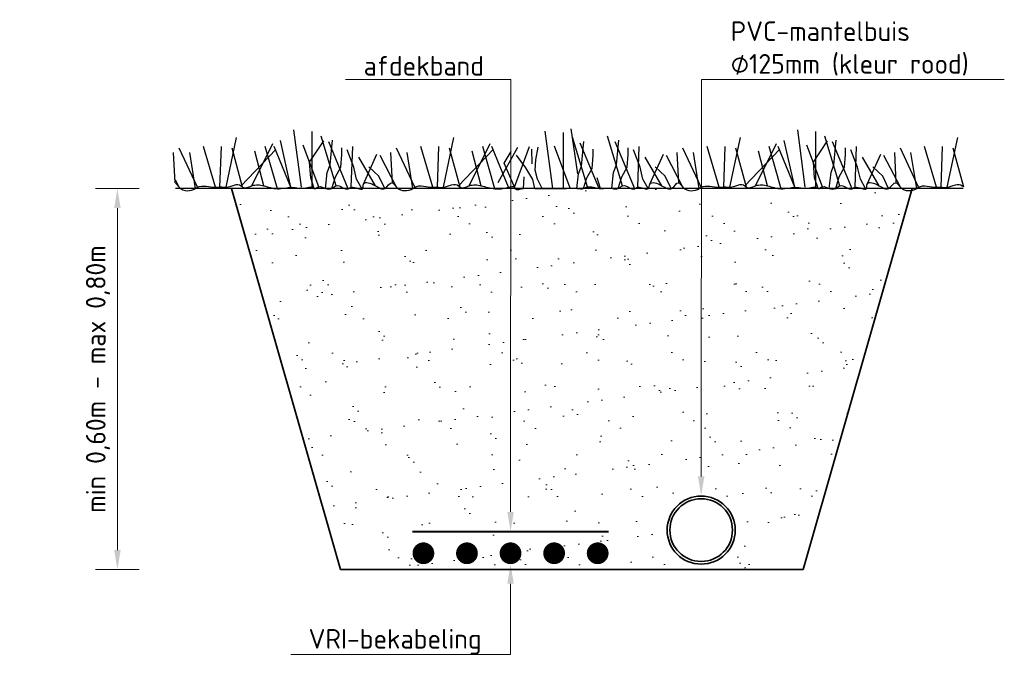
# Model space of a CAD drawing. Header units: metres. Extents: x 187485 to 190091, y 333584 to 335017.
# Tile 19 of 21: x 190072 to 190091, y 333950 to 333961. Entities that reach past the tile are written whole.
import ezdxf
from ezdxf import colors
from ezdxf.entities.mleader import LeaderData, LeaderLine
from ezdxf.math import Vec2, Vec3

# ---------------------------------------------------------------- set-up
doc = ezdxf.new("R2010")
doc.units = ezdxf.units.M
doc.linetypes.add('LIJN1-1', pattern=[2, 1, -1])
doc.layers.get('Defpoints').update_dxf_attribs({"color": 151})
for name, color, linetype, lineweight in [('N-WE-GR-MAAIVELD-GD', 90, 'Continuous', 30), ('N-WE-GW-AFDEKBAND-G', 40, 'Continuous', 40), ('N-WE-GW-GRONDWERK-GD', 7, 'Continuous', 18), ('N-WE-KL-PVC_MANTELBUIS_125MM-G', 1, 'Continuous', 35), ('N-WE-VW-M', 7, 'Continuous', 18), ('X-XX-AL-DETAIL-GD', 7, 'Continuous', 35), ('X-XX-AL-T18', 7, 'Continuous', 18)]:
    doc.layers.add(name, color=color, linetype=linetype, lineweight=lineweight)
doc.layers.add('N-WE-KL-VRI_KABEL-G', color=30, linetype='Continuous', lineweight=30, true_color=0xff7f00)
doc.styles.add('NLCS-ISO-M20-T18', font='NLCS-ISO.ttf', dxfattribs={"height": 0.036})
doc.styles.add('NLCS-ISO-M200-T18', font='NLCS-ISO.ttf', dxfattribs={"height": 0.36})
doc.dimstyles.new('NLCS-M200-T18-PIJL_L2_H1', dxfattribs={"dimscale": 0.2, "dimtxt": 2.5, "dimasz": 1.8, "dimexe": 2, "dimexo": 2, "dimgap": 0.7, "dimtad": 1, "dimzin": 0, "dimdsep": 46, "dimtxsty": 'NLCS-ISO-M200-T18', "dimcen": 0, "dimdle": 2, "dimclrd": 256, "dimclre": 256, "dimclrt": 256, "dimadec": 1, "dimazin": 0, "dimtfac": 1, "dimtdec": 3, "dimtofl": 0, "dimtmove": 0, "dimatfit": 3, "dimfxl": 2, "dimfxlon": 1, "dimtfillclr": 256, "dimtolj": 1, "dimtzin": 0, "dimlwd": -1, "dimlwe": -1, "dimarcsym": 0})

# ---------------------------------------------------------------- blocks, each defined once
blk = doc.blocks.new('*D58')
at = {"layer": 'Defpoints', "color": 0, "transparency": 16777216}
for p in [(190074.244, 333958.189), (190078.744, 333958.189), (190078.744, 333951.189)]:
    blk.add_point(p, dxfattribs=at)
at = {"layer": 'N-WE-VW-M', "transparency": 16777216}
for p, q in [((190074.644, 333958.189), (190073.844, 333958.189)), ((190074.244, 333951.549), (190074.244, 333957.829)), ((190074.644, 333951.189), (190073.844, 333951.189))]:
    blk.add_line(p, q, dxfattribs=at)
for points in [[(190074.184, 333957.829), (190074.304, 333957.829), (190074.244, 333958.189)], [(190074.184, 333951.549), (190074.304, 333951.549), (190074.244, 333951.189)]]:
    blk.add_solid(points, dxfattribs=at)
at = {"layer": 'N-WE-VW-M', "transparency": 16777216, "insert": (190073.888, 333954.689), "char_height": 0.36, "attachment_point": 5, "rotation": 90, "style": 'NLCS-ISO-M200-T18'}
blk.add_mtext('\\A1;min 0,60m - max 0,80m', dxfattribs=at)

msp = doc.modelspace()

# ---------------------------------------------------------------- hatches: boundary and pattern name
at = {"layer": 'N-WE-GW-GRONDWERK-GD'}
h = msp.add_hatch(dxfattribs=at)
h.set_pattern_fill('AGW-GROND_ZAND', color=256, scale=0.5, angle=-97.2105, pattern_type=2)
h.set_pattern_definition([(37.5, (189304.9707, 334253.1717), (-0.0314967, 0.9634119), [0, -0.76, 0, -0.85, 0, -0.8125]), (7.5, (189304.9707, 334253.1717), (0.8848884, 1.411073), [0, -0.41, 0, -0.685, 0, -0.2625]), (327.5, (189304.3557, 334253.1717), (1.5570709, 0.0028295), [0, -0.25, 0, -0.9, 0, -1.175]), (317.5, (189304.3557, 334253.1717), (1.5030633, 0.4388378), [0, -0.125, 0, -0.59, 0, -0.675])])
edge = h.paths.add_edge_path(flags=16)
edge.add_arc((190081.463, 333951.489), 0.1, 0, 360)
edge = h.paths.add_edge_path(flags=16)
edge.add_arc((190082.263, 333951.489), 0.1, 0, 360)
edge = h.paths.add_edge_path(flags=16)
edge.add_arc((190080.663, 333951.489), 0.1, 0, 360)
edge = h.paths.add_edge_path(flags=16)
edge.add_arc((190083.063, 333951.489), 0.1, 0, 360)
edge = h.paths.add_edge_path(flags=16)
edge.add_arc((190079.863, 333951.489), 0.1, 0, 360)
edge = h.paths.add_edge_path(flags=16)
edge.add_arc((190084.963, 333951.914), 0.625, 0, 360)
h.paths.add_polyline_path([(190086.838, 333951.189), (190088.838, 333958.189), (190076.338, 333958.189), (190078.338, 333951.189)])

# ---------------------------------------------------------------- linework, layer by layer
at = {"color": 73}
for p, q in [((190077.624, 333958.211), (190077.486, 333959.263)), ((190082.572, 333959.281), (190082.695, 333958.456)), ((190086.874, 333958.211), (190086.736, 333959.263)), ((190076.238, 333958.211), (190076.432, 333959.125)), ((190077.818, 333958.211), (190077.818, 333959.235)), ((190078.262, 333958.239), (190077.985, 333959.152)), ((190078.151, 333958.62), (190078.194, 333959.073)), ((190080.23, 333958.211), (190080.424, 333959.125)), ((190082.24, 333958.189), (190082.101, 333959.241)), ((190082.434, 333958.189), (190082.434, 333959.214)), ((190082.878, 333958.217), (190082.6, 333959.131)), ((190083.52, 333958.239), (190083.243, 333959.152)), ((190083.409, 333958.62), (190083.452, 333959.073)), ((190085.488, 333958.211), (190085.682, 333959.125)), ((190087.068, 333958.211), (190087.068, 333959.235)), ((190087.512, 333958.239), (190087.235, 333959.152)), ((190087.401, 333958.62), (190087.444, 333959.073)), ((190089.48, 333958.211), (190089.674, 333959.125)), ((190075.712, 333958.211), (190075.379, 333958.931)), ((190076.044, 333958.211), (190075.823, 333958.958)), ((190076.127, 333958.211), (190076.155, 333958.958)), ((190076.543, 333958.211), (190076.349, 333958.931)), ((190076.516, 333958.239), (190077.153, 333958.903)), ((190076.71, 333958.239), (190077.098, 333959.014)), ((190077.181, 333958.183), (190076.959, 333958.958)), ((190077.43, 333958.211), (190077.125, 333958.958)), ((190077.43, 333958.211), (190077.236, 333959.069)), ((190077.941, 333958.216), (190077.652, 333958.986)), ((190077.773, 333958.674), (190078.032, 333959.062)), ((190078.484, 333958.183), (190078.123, 333959.042)), ((190078.366, 333958.814), (190078.366, 333958.933)), ((190078.582, 333958.577), (190078.463, 333958.9)), ((190078.539, 333958.211), (190078.567, 333958.958)), ((190079.703, 333958.211), (190079.371, 333958.931)), ((190080.036, 333958.211), (190079.814, 333958.958)), ((190080.119, 333958.211), (190080.147, 333958.958)), ((190080.535, 333958.211), (190080.341, 333958.931)), ((190080.507, 333958.239), (190081.145, 333958.903)), ((190080.701, 333958.239), (190081.089, 333959.014)), ((190081.173, 333958.183), (190080.951, 333958.958)), ((190081.422, 333958.211), (190081.117, 333958.958)), ((190081.592, 333958.938), (190081.229, 333958.293)), ((190081.533, 333958.211), (190081.81, 333958.958)), ((190081.859, 333958.64), (190081.853, 333958.91)), ((190081.927, 333958.717), (190081.971, 333958.944)), ((190082.556, 333958.195), (190082.268, 333958.965)), ((190083.088, 333958.189), (190082.739, 333959.02)), ((190082.766, 333958.599), (190082.809, 333959.051)), ((190082.982, 333958.793), (190082.982, 333958.911)), ((190083.742, 333958.183), (190083.382, 333959.042)), ((190083.625, 333958.814), (190083.625, 333958.933)), ((190083.84, 333958.577), (190083.722, 333958.9)), ((190083.797, 333958.211), (190083.825, 333958.958)), ((190084.962, 333958.211), (190084.629, 333958.931)), ((190085.294, 333958.211), (190085.073, 333958.958)), ((190085.377, 333958.211), (190085.405, 333958.958)), ((190085.793, 333958.211), (190085.599, 333958.931)), ((190085.766, 333958.239), (190086.403, 333958.903)), ((190085.96, 333958.239), (190086.348, 333959.014)), ((190086.431, 333958.183), (190086.209, 333958.958)), ((190086.68, 333958.211), (190086.375, 333958.958)), ((190086.68, 333958.211), (190086.486, 333959.069)), ((190087.191, 333958.216), (190086.902, 333958.986)), ((190087.023, 333958.674), (190087.282, 333959.062)), ((190087.734, 333958.183), (190087.373, 333959.042)), ((190087.616, 333958.814), (190087.616, 333958.933)), ((190087.832, 333958.577), (190087.713, 333958.9)), ((190087.789, 333958.211), (190087.817, 333958.958)), ((190088.953, 333958.211), (190088.621, 333958.931)), ((190089.286, 333958.211), (190089.064, 333958.958)), ((190089.369, 333958.211), (190089.397, 333958.958)), ((190089.785, 333958.211), (190089.591, 333958.931)), ((190075.268, 333958.848), (190075.296, 333958.294)), ((190075.679, 333958.189), (190075.573, 333958.848)), ((190076.931, 333958.239), (190076.765, 333958.875)), ((190078.345, 333958.577), (190078.366, 333958.814)), ((190078.983, 333958.239), (190078.678, 333958.765)), ((190078.761, 333958.266), (190079.01, 333958.82)), ((190079.371, 333958.211), (190079.066, 333958.792)), ((190079.26, 333958.848), (190079.288, 333958.294)), ((190079.67, 333958.189), (190079.565, 333958.848)), ((190080.923, 333958.239), (190080.757, 333958.875)), ((190081.345, 333958.653), (190081.474, 333958.868)), ((190081.744, 333958.566), (190081.571, 333958.803)), ((190081.917, 333958.523), (190081.927, 333958.717)), ((190082.96, 333958.555), (190082.982, 333958.793)), ((190083.603, 333958.577), (190083.625, 333958.814)), ((190084.241, 333958.239), (190083.936, 333958.765)), ((190084.019, 333958.266), (190084.269, 333958.82)), ((190084.629, 333958.211), (190084.324, 333958.792)), ((190084.518, 333958.848), (190084.546, 333958.294)), ((190084.929, 333958.189), (190084.823, 333958.848)), ((190086.181, 333958.239), (190086.015, 333958.875)), ((190087.595, 333958.577), (190087.616, 333958.814)), ((190088.233, 333958.239), (190087.928, 333958.765)), ((190088.011, 333958.266), (190088.26, 333958.82)), ((190088.621, 333958.211), (190088.316, 333958.792)), ((190088.51, 333958.848), (190088.538, 333958.294)), ((190088.92, 333958.189), (190088.815, 333958.848)), ((190077.794, 333958.383), (190077.773, 333958.674)), ((190078.097, 333958.48), (190078.151, 333958.62)), ((190078.248, 333958.405), (190078.345, 333958.577)), ((190078.636, 333958.362), (190078.582, 333958.577)), ((190079.046, 333958.415), (190078.863, 333958.588)), ((190081.55, 333958.189), (190081.345, 333958.653)), ((190081.873, 333958.351), (190081.744, 333958.566)), ((190082.712, 333958.458), (190082.766, 333958.599)), ((190082.863, 333958.383), (190082.96, 333958.555)), ((190083.355, 333958.48), (190083.409, 333958.62)), ((190083.506, 333958.405), (190083.603, 333958.577)), ((190083.894, 333958.362), (190083.84, 333958.577)), ((190084.304, 333958.415), (190084.121, 333958.588)), ((190087.044, 333958.383), (190087.023, 333958.674)), ((190087.347, 333958.48), (190087.401, 333958.62)), ((190087.498, 333958.405), (190087.595, 333958.577)), ((190087.886, 333958.362), (190087.832, 333958.577)), ((190088.296, 333958.415), (190088.113, 333958.588)), ((190077.859, 333958.189), (190077.794, 333958.383)), ((190078.064, 333958.189), (190078.097, 333958.48)), ((190078.183, 333958.189), (190078.248, 333958.405)), ((190078.733, 333958.189), (190078.636, 333958.362)), ((190079.154, 333958.189), (190079.046, 333958.415)), ((190081.701, 333958.189), (190081.712, 333958.405)), ((190081.906, 333958.189), (190081.873, 333958.351)), ((190081.96, 333958.362), (190081.917, 333958.523)), ((190082.046, 333958.189), (190081.96, 333958.362)), ((190082.682, 333958.189), (190082.712, 333958.458)), ((190082.805, 333958.189), (190082.863, 333958.383)), ((190083.117, 333958.189), (190083.053, 333958.383)), ((190083.322, 333958.189), (190083.355, 333958.48)), ((190083.441, 333958.189), (190083.506, 333958.405)), ((190083.991, 333958.189), (190083.894, 333958.362)), ((190084.412, 333958.189), (190084.304, 333958.415)), ((190087.109, 333958.189), (190087.044, 333958.383)), ((190087.314, 333958.189), (190087.347, 333958.48)), ((190087.433, 333958.189), (190087.498, 333958.405)), ((190087.983, 333958.189), (190087.886, 333958.362)), ((190088.404, 333958.189), (190088.296, 333958.415)), ((190075.379, 333958.211), (190075.308, 333958.345)), ((190089.757, 333958.239), (190089.776, 333958.258))]:
    msp.add_line(p, q, dxfattribs=at)
for points, knots in [([(190075.308, 333958.29), (190075.331, 333958.277), (190075.417, 333958.123), (190075.609, 333958.136), (190075.79, 333958.272), (190075.967, 333958.191), (190076.141, 333958.224), (190076.294, 333958.187), (190076.464, 333958.312), (190076.57, 333958.169), (190076.734, 333958.271), (190076.942, 333958.246), (190077.183, 333958.151), (190077.443, 333958.242), (190077.652, 333958.163), (190077.799, 333958.236), (190077.87, 333958.169), (190077.953, 333958.251), (190078.058, 333958.179), (190078.181, 333958.168), (190078.293, 333958.298), (190078.44, 333958.133), (190078.575, 333958.257), (190078.767, 333958.11), (190078.743, 333958.348), (190078.987, 333958.249), (190079.153, 333958.126), (190079.28, 333958.358), (190079.4, 333958.124), (190079.601, 333958.136), (190079.782, 333958.271), (190079.954, 333958.203), (190080.129, 333958.214), (190080.282, 333958.194), (190080.456, 333958.311), (190080.562, 333958.169), (190080.726, 333958.272), (190080.933, 333958.244), (190081.175, 333958.164), (190081.362, 333958.19), (190081.52, 333958.24), (190081.57, 333958.148), (190081.731, 333958.213), (190081.882, 333958.184), (190082.065, 333958.191), (190082.24, 333958.188), (190082.381, 333958.19), (190082.486, 333958.189), (190082.569, 333958.198), (190082.68, 333958.191), (190082.793, 333958.174), (190082.917, 333958.249), (190083.018, 333958.193), (190083.088, 333958.189)], [1.165061, 1.165061, 1.165061, 1.165061, 1.236877, 1.454919, 1.48365, 1.725185, 1.79362, 1.86636, 2.068639, 2.097095, 2.21952, 2.380551, 2.566115, 2.758953, 2.945509, 3.030845, 3.064421, 3.126713, 3.219859, 3.306045, 3.373733, 3.539709, 3.584707, 3.737469, 3.793231, 3.955512, 4.085058, 4.208317, 4.293675, 4.511717, 4.540448, 4.781983, 4.842364, 4.92288, 5.125159, 5.153615, 5.27604, 5.437071, 5.622635, 5.80489, 5.885405, 5.90533, 6.015025, 6.1639, 6.265705, 6.406601, 6.547497, 6.57184, 6.636373, 6.727951, 6.817127, 6.873459, 7.027369, 7.027369, 7.027369, 7.027369]), ([(190083.088, 333958.189), (190083.098, 333958.189), (190083.18, 333958.188), (190083.294, 333958.2), (190083.442, 333958.168), (190083.551, 333958.3), (190083.698, 333958.132), (190083.83, 333958.254), (190084, 333958.116), (190084.013, 333958.345), (190084.244, 333958.247), (190084.421, 333958.126), (190084.54, 333958.355), (190084.659, 333958.123), (190084.859, 333958.136), (190085.04, 333958.272), (190085.217, 333958.191), (190085.391, 333958.224), (190085.544, 333958.187), (190085.714, 333958.312), (190085.82, 333958.169), (190085.984, 333958.271), (190086.192, 333958.246), (190086.433, 333958.151), (190086.693, 333958.242), (190086.902, 333958.163), (190087.049, 333958.236), (190087.12, 333958.169), (190087.203, 333958.251), (190087.308, 333958.179), (190087.431, 333958.168), (190087.543, 333958.298), (190087.69, 333958.133), (190087.825, 333958.257), (190088.017, 333958.11), (190087.993, 333958.348), (190088.237, 333958.249), (190088.403, 333958.126), (190088.53, 333958.358), (190088.65, 333958.124), (190088.851, 333958.136), (190089.032, 333958.271), (190089.204, 333958.203), (190089.379, 333958.214), (190089.532, 333958.194), (190089.701, 333958.308), (190089.77, 333958.225), (190089.776, 333958.219)], [0, 0, 0, 0, 0.021549, 0.178499, 0.256622, 0.32431, 0.490286, 0.535284, 0.677109, 0.736624, 0.898905, 1.037071, 1.151519, 1.236877, 1.454919, 1.48365, 1.725185, 1.79362, 1.86636, 2.068639, 2.097095, 2.21952, 2.380551, 2.566115, 2.758953, 2.945509, 3.030845, 3.064421, 3.126713, 3.219859, 3.306045, 3.373733, 3.539709, 3.584707, 3.737469, 3.793231, 3.955512, 4.085058, 4.208317, 4.293675, 4.511717, 4.540448, 4.781983, 4.842364, 4.92288, 5.125159, 5.144755, 5.144755, 5.144755, 5.144755])]:
    msp.add_open_spline(points, degree=3, knots=knots, dxfattribs=at)
at = {"layer": 'N-WE-GR-MAAIVELD-GD', "flags": 128}
msp.add_lwpolyline([(190089.776, 333958.189), (190075.308, 333958.189)], dxfattribs=at)
at = {"layer": 'N-WE-GW-AFDEKBAND-G', "flags": 128}
msp.add_lwpolyline([(190079.663, 333951.889), (190083.263, 333951.889)], dxfattribs=at)
at = {"layer": 'N-WE-GW-AFDEKBAND-G', "color": 3, "linetype": 'LIJN1-1', "ltscale": 0.2, "flags": 128}
msp.add_lwpolyline([(190079.663, 333951.889), (190083.263, 333951.889)], dxfattribs=at)
at = {"layer": 'N-WE-KL-PVC_MANTELBUIS_125MM-G'}
for radius in [0.625, 0.575]:
    msp.add_circle((190084.963, 333951.914), radius, dxfattribs=at)
at = {"layer": 'N-WE-KL-VRI_KABEL-G', "const_width": 0.2, "flags": 128}
for points in [[(190079.875, 333951.588, 1), (190079.85, 333951.39, 1)], [(190080.675, 333951.588, 1), (190080.65, 333951.39, 1)], [(190081.475, 333951.588, 1), (190081.45, 333951.39, 1)], [(190082.275, 333951.588, 1), (190082.25, 333951.39, 1)], [(190083.075, 333951.588, 1), (190083.05, 333951.39, 1)]]:
    msp.add_lwpolyline(points, format="xyb", close=True, dxfattribs=at)
at = {"layer": 'X-XX-AL-DETAIL-GD', "flags": 128}
for points in [[(190078.338, 333951.189), (190076.338, 333958.189)], [(190086.838, 333951.189), (190088.838, 333958.189)], [(190078.338, 333951.189), (190086.838, 333951.189)]]:
    msp.add_lwpolyline(points, dxfattribs=at)

# ---------------------------------------------------------------- dimensions: what is measured, and where the dimension line sits
at = {"layer": 'N-WE-VW-M'}
dim = msp.add_aligned_dim(p1=(190078.744, 333951.189), p2=(190078.744, 333958.189), distance=4.5, text='min 0,60m - max 0,80m', dimstyle='NLCS-M200-T18-PIJL_L2_H1', dxfattribs=at)
dim.commit()
dim.dimension.update_dxf_attribs({"geometry": '*D58', "text_midpoint": (190073.888, 333954.689)})

# ---------------------------------------------------------------- leaders
at = {"layer": 'X-XX-AL-T18'}
ml = msp.add_multileader_mtext('Standard', dxfattribs=at)
ml.set_content('PVC-mantelbuis ⌀125mm (kleur rood)', color=256, style='NLCS-ISO-M20-T18')
ml.set_leader_properties(color=256, linetype='ByLayer', lineweight=-1)
ml.build(insert=Vec2(0, 0))
ml.multileader.update_dxf_attribs({"text_left_attachment_type": 5, "text_right_attachment_type": 5, "dogleg_length": 0.036, "arrow_head_size": 0.36})
ctx = ml.context
ctx.base_point, ctx.char_height, ctx.arrow_head_size, ctx.landing_gap_size, ctx.plane_origin = Vec3(190085.326, 333960.189), 0.36, 0.36, 0.18, Vec3(190084.963, 333951.914)
ctx.left_attachment, ctx.right_attachment = 5, 5
notes = []
notes.append((ctx, [(0, (1, 1, 0), (190084.966, 333960.189), (1, 0), 0.36, [(0, [(190084.963, 333952.539)], 0, [])])]))
ctx.mtext.insert, ctx.mtext.rotation, ctx.mtext.width, ctx.mtext.flow_direction = Vec3(190085.506, 333961.257), 6.283185, 4.97327, 5
ml = msp.add_multileader_mtext('Standard', dxfattribs=at)
ml.set_content('afdekband', color=256, style='NLCS-ISO-M20-T18')
ml.set_leader_properties(color=256, linetype='ByLayer', lineweight=-1)
ml.build(insert=Vec2(0, 0))
ml.multileader.update_dxf_attribs({"text_left_attachment_type": 5, "text_right_attachment_type": 5, "dogleg_length": 0.036, "arrow_head_size": 0.36})
ctx = ml.context
ctx.base_point, ctx.char_height, ctx.arrow_head_size, ctx.landing_gap_size, ctx.plane_origin = Vec3(190078.586, 333960.189), 0.36, 0.36, 0.18, Vec3(190081.463, 333951.264)
ctx.left_attachment, ctx.right_attachment = 5, 5
notes.append((ctx, [(1, (1, 1, 0), (190081.466, 333960.189), (-1, 0), 0.36, [(0, [(190081.463, 333951.889)], 0, [])])]))
ctx.mtext.insert, ctx.mtext.rotation, ctx.mtext.flow_direction = Vec3(190078.766, 333960.621), 6.283185, 5
ml = msp.add_multileader_mtext('Standard', dxfattribs=at)
ml.set_content('VRI-bekabeling', color=256, style='NLCS-ISO-M20-T18')
ml.set_leader_properties(color=256, linetype='ByLayer', lineweight=-1)
ml.build(insert=Vec2(0, 0))
ml.multileader.update_dxf_attribs({"text_left_attachment_type": 5, "text_right_attachment_type": 5, "dogleg_length": 0.036, "arrow_head_size": 0.36})
ctx = ml.context
ctx.base_point, ctx.char_height, ctx.arrow_head_size, ctx.landing_gap_size, ctx.plane_origin = Vec3(190077.575, 333949.63), 0.36, 0.36, 0.18, Vec3(190081.463, 333951.289)
ctx.left_attachment, ctx.right_attachment = 5, 5
notes.append((ctx, [(0, (1, 1, 0), (190081.463, 333949.63), (-1, 0), 0.36, [(0, [(190081.463, 333951.289)], 0, [])])]))
ctx.mtext.insert, ctx.mtext.rotation, ctx.mtext.flow_direction = Vec3(190077.755, 333950.098), 6.283185, 5
for ctx, leaders in notes:
    for number, flags, end, landing, length, lines in leaders:
        leader = LeaderData()
        leader.index, (leader.has_last_leader_line, leader.has_dogleg_vector, leader.attachment_direction) = number, flags
        leader.last_leader_point, leader.dogleg_vector, leader.dogleg_length = Vec3(end), Vec3(landing), length
        for number, points, colour, breaks in lines:
            line = LeaderLine()
            line.index, line.vertices, line.color, line.breaks = number, Vec3.list(points), colors.encode_raw_color(colour), breaks
            leader.lines.append(line)
        ctx.leaders.append(leader)

doc.saveas('drawing.dxf')
